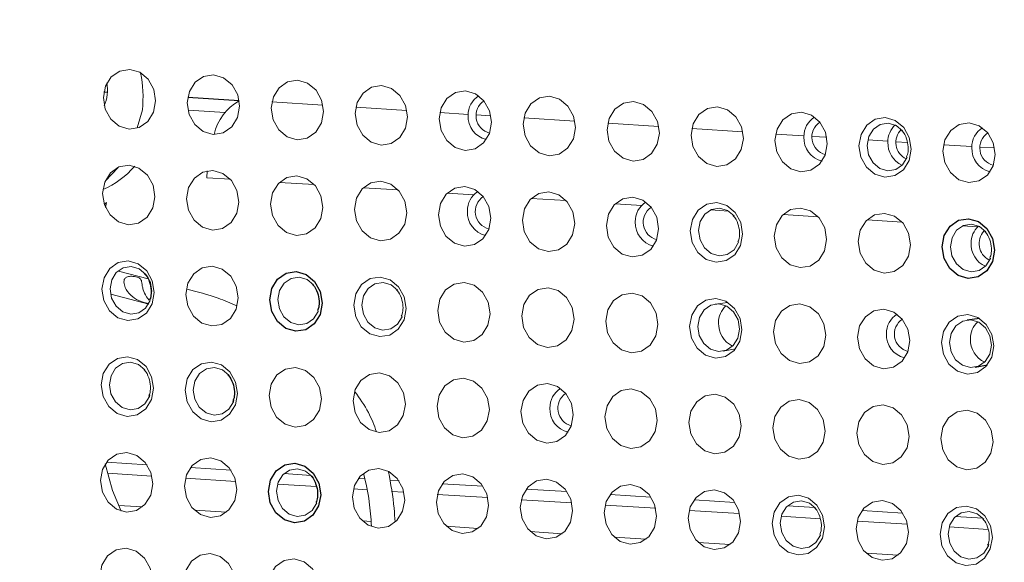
# Model space of a CAD drawing. Header units: millimetres. Extents: x -1472 to 1442, y -78 to 2620.
# Tile 82 of 102: x 700 to 741, y 986 to 1009. Entities that reach past the tile are written whole.
import ezdxf

# ---------------------------------------------------------------- set-up
doc = ezdxf.new("R2010")
doc.units = ezdxf.units.MM

msp = doc.modelspace()

# ---------------------------------------------------------------- linework, layer by layer
at = {"color": 7, "linetype": 'Continuous', "lineweight": 25}
for p, q in [((703.617, 1005.98), (703.763, 1005.971)), ((707.103, 1005.758), (709.235, 1005.622)), ((739.978, 996.569), (739.461, 996.499)), ((739.796, 994.537), (740.308, 994.643))]:
    msp.add_line(p, q, dxfattribs=at)
at = {"color": 144, "linetype": 'Continuous', "lineweight": 18}
for p, q in [((703.625, 1005.445), (703.655, 1005.443)), ((712.715, 1005.43), (710.595, 1005.565)), ((716.201, 1005.208), (714.081, 1005.343)), ((705.217, 1005.238), (705.002, 1004.487)), ((707.111, 1005.223), (708.654, 1005.124)), ((718.743, 1005.045), (717.567, 1005.12)), ((719.687, 1004.985), (719.08, 1005.024)), ((723.173, 1004.763), (721.053, 1004.898)), ((726.659, 1004.54), (724.539, 1004.676)), ((730.145, 1004.318), (728.025, 1004.453)), ((732.687, 1004.156), (731.511, 1004.231)), ((733.631, 1004.096), (733.024, 1004.134)), ((736.173, 1003.934), (735.335, 1003.987)), ((736.974, 1003.882), (736.51, 1003.912)), ((739.659, 1003.711), (738.483, 1003.786)), ((740.603, 1003.651), (739.996, 1003.69)), ((704.202, 1002.824), (703.688, 1002.285)), ((707.898, 1002.412), (707.907, 1002.698)), ((707.898, 1002.412), (708.869, 1002.35)), ((710.906, 1002.22), (712.355, 1002.128)), ((714.392, 1001.998), (715.841, 1001.905)), ((717.878, 1001.775), (718.98, 1001.705)), ((703.638, 1001.307), (703.73, 1001.379)), ((721.364, 1001.553), (722.813, 1001.461)), ((724.85, 1001.331), (725.952, 1001.26)), ((728.808, 1001.078), (729.554, 1001.031)), ((731.822, 1000.886), (733.271, 1000.793)), ((735.308, 1000.664), (736.757, 1000.571)), ((739.265, 1000.411), (739.896, 1000.371)), ((705.461, 998.219), (704.218, 998.531)), ((703.912, 997.573), (705.487, 997.16)), ((729.52, 997.236), (729.003, 997.166)), ((729.338, 995.204), (729.85, 995.31)), ((703.725, 990.589), (705.414, 990.481)), ((707.21, 990.367), (708.9, 990.259)), ((703.764, 990.131), (705.614, 990.013)), ((707.004, 989.925), (709.1, 989.791)), ((711.095, 990.119), (712.229, 990.047)), ((714.182, 989.922), (714.447, 989.905)), ((715.49, 989.839), (715.872, 989.814)), ((710.83, 989.681), (712.443, 989.578)), ((713.976, 989.48), (714.538, 989.444)), ((715.561, 989.379), (716.072, 989.346)), ((717.668, 989.7), (719.358, 989.592)), ((721.154, 989.477), (722.844, 989.369)), ((717.462, 989.257), (719.558, 989.124)), ((720.948, 989.035), (723.044, 988.901)), ((724.64, 989.255), (726.33, 989.147)), ((728.126, 989.032), (729.816, 988.925)), ((704.22, 988.799), (705.221, 988.735)), ((707.378, 988.597), (708.707, 988.512)), ((724.434, 988.813), (726.53, 988.679)), ((727.92, 988.59), (730.016, 988.457)), ((732.01, 988.785), (733.144, 988.712)), ((735.098, 988.588), (736.788, 988.48)), ((714.35, 988.152), (714.71, 988.129)), ((731.746, 988.346), (733.359, 988.243)), ((734.892, 988.146), (736.988, 988.012)), ((738.982, 988.34), (740.116, 988.268)), ((717.836, 987.93), (719.165, 987.845)), ((738.718, 987.901), (740.331, 987.799)), ((721.322, 987.708), (722.651, 987.623)), ((724.808, 987.485), (726.137, 987.401)), ((728.293, 987.263), (729.623, 987.178)), ((735.265, 986.818), (736.595, 986.733))]:
    msp.add_line(p, q, dxfattribs=at)
at = {"color": 144, "linetype": 'Continuous', "lineweight": 18, "flags": 128}
for points in [[(705.767, 1005.606), (705.681, 1005.137), (705.442, 1004.75), (705.088, 1004.504), (704.672, 1004.436), (704.257, 1004.557), (703.907, 1004.848), (703.675, 1005.265), (703.596, 1005.745), (703.682, 1006.214), (703.92, 1006.601), (704.274, 1006.847), (704.69, 1006.915), (705.105, 1006.794), (705.455, 1006.503), (705.688, 1006.086), (705.767, 1005.606)], [(709.253, 1005.384), (709.167, 1004.915), (708.928, 1004.528), (708.574, 1004.282), (708.158, 1004.214), (707.743, 1004.335), (707.393, 1004.626), (707.161, 1005.043), (707.082, 1005.523), (707.168, 1005.992), (707.406, 1006.379), (707.76, 1006.625), (708.176, 1006.693), (708.591, 1006.572), (708.941, 1006.281), (709.174, 1005.864), (709.253, 1005.384)], [(712.739, 1005.162), (712.653, 1004.693), (712.414, 1004.306), (712.06, 1004.059), (711.644, 1003.992), (711.229, 1004.112), (710.879, 1004.404), (710.647, 1004.821), (710.568, 1005.3), (710.654, 1005.769), (710.892, 1006.156), (711.246, 1006.402), (711.662, 1006.47), (712.077, 1006.349), (712.427, 1006.058), (712.66, 1005.641), (712.739, 1005.162)], [(716.225, 1004.939), (716.139, 1004.47), (715.9, 1004.083), (715.546, 1003.837), (715.13, 1003.769), (714.715, 1003.89), (714.365, 1004.181), (714.133, 1004.598), (714.054, 1005.078), (714.14, 1005.547), (714.378, 1005.934), (714.732, 1006.18), (715.148, 1006.248), (715.563, 1006.127), (715.913, 1005.836), (716.146, 1005.419), (716.225, 1004.939)], [(719.711, 1004.717), (719.625, 1004.248), (719.386, 1003.861), (719.032, 1003.615), (718.616, 1003.547), (718.201, 1003.668), (717.851, 1003.959), (717.619, 1004.376), (717.54, 1004.855), (717.626, 1005.324), (717.864, 1005.712), (718.218, 1005.958), (718.634, 1006.026), (719.049, 1005.905), (719.399, 1005.614), (719.632, 1005.197), (719.711, 1004.717)], [(723.197, 1004.495), (723.111, 1004.026), (722.872, 1003.639), (722.518, 1003.392), (722.102, 1003.324), (721.687, 1003.445), (721.337, 1003.736), (721.105, 1004.154), (721.025, 1004.633), (721.112, 1005.102), (721.35, 1005.489), (721.704, 1005.735), (722.12, 1005.803), (722.535, 1005.682), (722.885, 1005.391), (723.118, 1004.974), (723.197, 1004.495)], [(726.683, 1004.272), (726.597, 1003.803), (726.358, 1003.416), (726.004, 1003.17), (725.588, 1003.102), (725.173, 1003.223), (724.823, 1003.514), (724.591, 1003.931), (724.511, 1004.411), (724.598, 1004.88), (724.836, 1005.267), (725.19, 1005.513), (725.606, 1005.581), (726.021, 1005.46), (726.371, 1005.169), (726.604, 1004.752), (726.683, 1004.272)], [(730.169, 1004.05), (730.083, 1003.581), (729.844, 1003.194), (729.49, 1002.948), (729.074, 1002.88), (728.659, 1003.001), (728.309, 1003.292), (728.077, 1003.709), (727.997, 1004.188), (728.084, 1004.657), (728.322, 1005.044), (728.676, 1005.291), (729.092, 1005.358), (729.507, 1005.238), (729.857, 1004.946), (730.09, 1004.529), (730.169, 1004.05)], [(733.655, 1003.827), (733.568, 1003.358), (733.33, 1002.971), (732.976, 1002.725), (732.56, 1002.657), (732.145, 1002.778), (731.795, 1003.069), (731.563, 1003.486), (731.483, 1003.966), (731.57, 1004.435), (731.808, 1004.822), (732.162, 1005.068), (732.578, 1005.136), (732.993, 1005.015), (733.343, 1004.724), (733.575, 1004.307), (733.655, 1003.827)], [(737.141, 1003.605), (737.054, 1003.136), (736.816, 1002.749), (736.462, 1002.503), (736.046, 1002.435), (735.631, 1002.556), (735.281, 1002.847), (735.049, 1003.264), (734.969, 1003.744), (735.056, 1004.213), (735.294, 1004.6), (735.648, 1004.846), (736.064, 1004.914), (736.479, 1004.793), (736.829, 1004.502), (737.061, 1004.085), (737.141, 1003.605)], [(736.784, 1004.368), (736.514, 1004.589), (736.183, 1004.686), (735.85, 1004.631), (735.567, 1004.435), (735.377, 1004.125), (735.308, 1003.75), (735.371, 1003.367), (735.557, 1003.034), (735.837, 1002.801), (736.168, 1002.704), (736.501, 1002.759), (736.784, 1002.955), (736.974, 1003.265), (736.976, 1003.268)], [(740.627, 1003.383), (740.54, 1002.914), (740.302, 1002.527), (739.948, 1002.28), (739.532, 1002.213), (739.117, 1002.333), (738.767, 1002.625), (738.535, 1003.042), (738.455, 1003.521), (738.542, 1003.99), (738.78, 1004.377), (739.134, 1004.623), (739.55, 1004.691), (739.965, 1004.57), (740.315, 1004.279), (740.547, 1003.862), (740.627, 1003.383)], [(705.737, 1001.627), (705.651, 1001.158), (705.413, 1000.771), (705.059, 1000.525), (704.643, 1000.457), (704.228, 1000.578), (703.878, 1000.869), (703.645, 1001.286), (703.566, 1001.765), (703.652, 1002.234), (703.891, 1002.621), (704.245, 1002.868), (704.661, 1002.935), (705.076, 1002.815), (705.426, 1002.523), (705.658, 1002.106), (705.737, 1001.627)], [(709.223, 1001.404), (709.137, 1000.935), (708.899, 1000.548), (708.545, 1000.302), (708.129, 1000.234), (707.714, 1000.355), (707.364, 1000.646), (707.131, 1001.063), (707.052, 1001.543), (707.138, 1002.012), (707.377, 1002.399), (707.731, 1002.645), (708.147, 1002.713), (708.562, 1002.592), (708.912, 1002.301), (709.144, 1001.884), (709.223, 1001.404)], [(712.709, 1001.182), (712.623, 1000.713), (712.385, 1000.326), (712.031, 1000.08), (711.615, 1000.012), (711.2, 1000.133), (710.85, 1000.424), (710.617, 1000.841), (710.538, 1001.321), (710.624, 1001.79), (710.863, 1002.177), (711.217, 1002.423), (711.633, 1002.491), (712.048, 1002.37), (712.398, 1002.079), (712.63, 1001.662), (712.709, 1001.182)], [(716.195, 1000.96), (716.109, 1000.491), (715.871, 1000.104), (715.517, 999.857), (715.101, 999.79), (714.686, 999.91), (714.336, 1000.202), (714.103, 1000.619), (714.024, 1001.098), (714.11, 1001.567), (714.349, 1001.954), (714.703, 1002.2), (715.119, 1002.268), (715.534, 1002.147), (715.884, 1001.856), (716.116, 1001.439), (716.195, 1000.96)], [(719.681, 1000.737), (719.595, 1000.268), (719.357, 999.881), (719.003, 999.635), (718.587, 999.567), (718.172, 999.688), (717.822, 999.979), (717.589, 1000.396), (717.51, 1000.876), (717.596, 1001.345), (717.835, 1001.732), (718.189, 1001.978), (718.605, 1002.046), (719.02, 1001.925), (719.37, 1001.634), (719.602, 1001.217), (719.681, 1000.737)], [(723.167, 1000.515), (723.081, 1000.046), (722.843, 999.659), (722.489, 999.413), (722.073, 999.345), (721.658, 999.466), (721.308, 999.757), (721.075, 1000.174), (720.996, 1000.653), (721.082, 1001.122), (721.321, 1001.509), (721.675, 1001.756), (722.091, 1001.824), (722.506, 1001.703), (722.856, 1001.412), (723.088, 1000.994), (723.167, 1000.515)], [(703.73, 1001.379), (703.691, 1001.179), (703.69, 1001.173)], [(726.653, 1000.293), (726.567, 999.824), (726.329, 999.436), (725.975, 999.19), (725.559, 999.122), (725.144, 999.243), (724.794, 999.534), (724.561, 999.951), (724.482, 1000.431), (724.568, 1000.9), (724.807, 1001.287), (725.161, 1001.533), (725.577, 1001.601), (725.992, 1001.48), (726.342, 1001.189), (726.574, 1000.772), (726.653, 1000.293)], [(730.139, 1000.07), (730.053, 999.601), (729.815, 999.214), (729.461, 998.968), (729.045, 998.9), (728.63, 999.021), (728.28, 999.312), (728.047, 999.729), (727.968, 1000.209), (728.054, 1000.678), (728.292, 1001.065), (728.647, 1001.311), (729.063, 1001.379), (729.478, 1001.258), (729.828, 1000.967), (730.06, 1000.55), (730.139, 1000.07)], [(729.783, 1000.833), (729.513, 1001.054), (729.181, 1001.151), (728.849, 1001.096), (728.566, 1000.9), (728.375, 1000.59), (728.306, 1000.215), (728.37, 999.832), (728.555, 999.499), (728.835, 999.266), (729.167, 999.169), (729.499, 999.224), (729.783, 999.42), (729.973, 999.73), (729.974, 999.734)], [(733.625, 999.848), (733.539, 999.379), (733.301, 998.992), (732.947, 998.746), (732.53, 998.678), (732.116, 998.799), (731.766, 999.09), (731.533, 999.507), (731.454, 999.986), (731.54, 1000.455), (731.778, 1000.842), (732.133, 1001.089), (732.549, 1001.156), (732.964, 1001.036), (733.314, 1000.744), (733.546, 1000.327), (733.625, 999.848)], [(737.111, 999.625), (737.025, 999.156), (736.787, 998.769), (736.433, 998.523), (736.016, 998.455), (735.602, 998.576), (735.252, 998.867), (735.019, 999.284), (734.94, 999.764), (735.026, 1000.233), (735.264, 1000.62), (735.619, 1000.866), (736.035, 1000.934), (736.45, 1000.813), (736.8, 1000.522), (737.032, 1000.105), (737.111, 999.625)], [(740.241, 1000.166), (739.971, 1000.387), (739.639, 1000.484), (739.307, 1000.429), (739.024, 1000.233), (738.833, 999.923), (738.764, 999.548), (738.828, 999.165), (739.013, 998.832), (739.293, 998.599), (739.625, 998.502), (739.957, 998.556), (740.24, 998.753), (740.431, 999.063), (740.432, 999.066)], [(705.708, 997.647), (705.622, 997.178), (705.384, 996.791), (705.029, 996.545), (704.613, 996.477), (704.199, 996.598), (703.848, 996.889), (703.616, 997.306), (703.537, 997.786), (703.623, 998.255), (703.861, 998.642), (704.215, 998.888), (704.632, 998.956), (705.046, 998.835), (705.397, 998.544), (705.629, 998.127), (705.708, 997.647)], [(705.611, 997.682), (705.547, 998.065), (705.362, 998.398), (705.082, 998.631), (704.75, 998.728), (704.418, 998.673), (704.134, 998.477), (703.944, 998.167), (703.875, 997.792), (703.938, 997.409), (704.124, 997.076), (704.404, 996.843), (704.736, 996.746), (705.068, 996.801), (705.351, 996.997), (705.542, 997.307), (705.543, 997.311)], [(709.194, 997.425), (709.108, 996.956), (708.87, 996.569), (708.515, 996.322), (708.099, 996.255), (707.684, 996.375), (707.334, 996.667), (707.102, 997.084), (707.023, 997.563), (707.109, 998.032), (707.347, 998.419), (707.701, 998.666), (708.118, 998.733), (708.532, 998.612), (708.883, 998.321), (709.115, 997.904), (709.194, 997.425)], [(712.324, 997.965), (712.054, 998.186), (711.722, 998.283), (711.39, 998.229), (711.106, 998.032), (710.916, 997.722), (710.847, 997.348), (710.91, 996.964), (711.096, 996.631), (711.376, 996.398), (711.708, 996.302), (712.04, 996.356), (712.323, 996.553), (712.514, 996.862), (712.515, 996.866)], [(716.166, 996.98), (716.08, 996.511), (715.842, 996.124), (715.487, 995.878), (715.071, 995.81), (714.656, 995.931), (714.306, 996.222), (714.074, 996.639), (713.995, 997.118), (714.081, 997.587), (714.319, 997.975), (714.673, 998.221), (715.09, 998.289), (715.504, 998.168), (715.854, 997.877), (716.087, 997.46), (716.166, 996.98)], [(715.81, 997.743), (715.54, 997.964), (715.208, 998.06), (714.875, 998.006), (714.592, 997.809), (714.402, 997.5), (714.333, 997.125), (714.396, 996.742), (714.582, 996.408), (714.862, 996.176), (715.193, 996.079), (715.526, 996.133), (715.809, 996.33), (716, 996.64), (716.001, 996.643)], [(719.652, 996.758), (719.566, 996.289), (719.327, 995.902), (718.973, 995.655), (718.557, 995.588), (718.142, 995.708), (717.792, 995.999), (717.56, 996.417), (717.481, 996.896), (717.567, 997.365), (717.805, 997.752), (718.159, 997.998), (718.575, 998.066), (718.99, 997.945), (719.34, 997.654), (719.573, 997.237), (719.652, 996.758)], [(723.138, 996.535), (723.052, 996.066), (722.813, 995.679), (722.459, 995.433), (722.043, 995.365), (721.628, 995.486), (721.278, 995.777), (721.046, 996.194), (720.967, 996.674), (721.053, 997.143), (721.291, 997.53), (721.645, 997.776), (722.061, 997.844), (722.476, 997.723), (722.826, 997.432), (723.059, 997.015), (723.138, 996.535)], [(726.624, 996.313), (726.538, 995.844), (726.299, 995.457), (725.945, 995.211), (725.529, 995.143), (725.114, 995.264), (724.764, 995.555), (724.532, 995.972), (724.453, 996.451), (724.539, 996.92), (724.777, 997.307), (725.131, 997.554), (725.547, 997.621), (725.962, 997.501), (726.312, 997.209), (726.545, 996.792), (726.624, 996.313)], [(730.11, 996.09), (730.024, 995.621), (729.785, 995.234), (729.431, 994.988), (729.015, 994.92), (728.6, 995.041), (728.25, 995.332), (728.018, 995.749), (727.939, 996.229), (728.025, 996.698), (728.263, 997.085), (728.617, 997.331), (729.033, 997.399), (729.448, 997.278), (729.798, 996.987), (730.031, 996.57), (730.11, 996.09)], [(730.012, 996.125), (729.949, 996.508), (729.763, 996.842), (729.484, 997.074), (729.152, 997.171), (728.819, 997.117), (728.536, 996.92), (728.346, 996.611), (728.277, 996.236), (728.34, 995.852), (728.526, 995.519), (728.806, 995.286), (729.137, 995.19), (729.47, 995.244), (729.753, 995.441), (729.944, 995.75), (730.012, 996.125)], [(733.596, 995.868), (733.51, 995.399), (733.271, 995.012), (732.917, 994.766), (732.501, 994.698), (732.086, 994.819), (731.736, 995.11), (731.504, 995.527), (731.425, 996.007), (731.511, 996.476), (731.749, 996.863), (732.103, 997.109), (732.519, 997.177), (732.934, 997.056), (733.284, 996.765), (733.517, 996.348), (733.596, 995.868)], [(737.082, 995.646), (736.996, 995.177), (736.757, 994.79), (736.403, 994.543), (735.987, 994.476), (735.572, 994.596), (735.222, 994.888), (734.99, 995.305), (734.911, 995.784), (734.997, 996.253), (735.235, 996.64), (735.589, 996.886), (736.005, 996.954), (736.42, 996.833), (736.77, 996.542), (737.003, 996.125), (737.082, 995.646)], [(740.568, 995.423), (740.482, 994.954), (740.243, 994.567), (739.889, 994.321), (739.473, 994.253), (739.058, 994.374), (738.708, 994.665), (738.476, 995.082), (738.397, 995.562), (738.483, 996.031), (738.721, 996.418), (739.075, 996.664), (739.491, 996.732), (739.906, 996.611), (740.256, 996.32), (740.489, 995.903), (740.568, 995.423)], [(740.47, 995.458), (740.407, 995.841), (740.221, 996.175), (739.941, 996.407), (739.61, 996.504), (739.277, 996.45), (738.994, 996.253), (738.804, 995.943), (738.735, 995.569), (738.798, 995.185), (738.984, 994.852), (739.264, 994.619), (739.595, 994.523), (739.928, 994.577), (740.211, 994.774), (740.402, 995.083), (740.47, 995.458)], [(705.679, 993.667), (705.592, 993.198), (705.354, 992.811), (705, 992.565), (704.584, 992.497), (704.169, 992.618), (703.819, 992.909), (703.587, 993.326), (703.507, 993.806), (703.594, 994.275), (703.832, 994.662), (704.186, 994.908), (704.602, 994.976), (705.017, 994.855), (705.367, 994.564), (705.599, 994.147), (705.679, 993.667)], [(705.322, 994.43), (705.052, 994.651), (704.721, 994.748), (704.388, 994.694), (704.105, 994.497), (703.915, 994.188), (703.846, 993.813), (703.909, 993.429), (704.095, 993.096), (704.375, 992.863), (704.706, 992.767), (705.039, 992.821), (705.322, 993.018), (705.512, 993.327), (705.529, 993.375)], [(709.165, 993.445), (709.078, 992.976), (708.84, 992.589), (708.486, 992.343), (708.07, 992.275), (707.655, 992.396), (707.305, 992.687), (707.073, 993.104), (706.993, 993.584), (707.08, 994.053), (707.318, 994.44), (707.672, 994.686), (708.088, 994.754), (708.503, 994.633), (708.853, 994.342), (709.085, 993.925), (709.165, 993.445)], [(708.808, 994.208), (708.538, 994.429), (708.207, 994.526), (707.874, 994.471), (707.591, 994.275), (707.401, 993.965), (707.332, 993.59), (707.395, 993.207), (707.581, 992.874), (707.861, 992.641), (708.192, 992.544), (708.525, 992.598), (708.808, 992.795), (708.998, 993.105), (709.015, 993.153)], [(712.651, 993.223), (712.564, 992.754), (712.326, 992.367), (711.972, 992.12), (711.556, 992.053), (711.141, 992.173), (710.791, 992.465), (710.559, 992.882), (710.479, 993.361), (710.566, 993.83), (710.804, 994.217), (711.158, 994.463), (711.574, 994.531), (711.989, 994.41), (712.339, 994.119), (712.571, 993.702), (712.651, 993.223)], [(716.137, 993), (716.05, 992.531), (715.812, 992.144), (715.458, 991.898), (715.042, 991.83), (714.627, 991.951), (714.277, 992.242), (714.045, 992.659), (713.965, 993.139), (714.052, 993.608), (714.29, 993.995), (714.644, 994.241), (715.06, 994.309), (715.475, 994.188), (715.825, 993.897), (716.057, 993.48), (716.137, 993)], [(719.623, 992.778), (719.536, 992.309), (719.298, 991.922), (718.944, 991.676), (718.528, 991.608), (718.113, 991.729), (717.763, 992.02), (717.53, 992.437), (717.451, 992.916), (717.537, 993.385), (717.776, 993.772), (718.13, 994.019), (718.546, 994.087), (718.961, 993.966), (719.311, 993.675), (719.543, 993.257), (719.623, 992.778)], [(723.109, 992.556), (723.022, 992.087), (722.784, 991.699), (722.43, 991.453), (722.014, 991.385), (721.599, 991.506), (721.249, 991.797), (721.016, 992.214), (720.937, 992.694), (721.023, 993.163), (721.262, 993.55), (721.616, 993.796), (722.032, 993.864), (722.447, 993.743), (722.797, 993.452), (723.029, 993.035), (723.109, 992.556)], [(726.595, 992.333), (726.508, 991.864), (726.27, 991.477), (725.916, 991.231), (725.5, 991.163), (725.085, 991.284), (724.735, 991.575), (724.502, 991.992), (724.423, 992.472), (724.509, 992.941), (724.748, 993.328), (725.102, 993.574), (725.518, 993.642), (725.933, 993.521), (726.283, 993.23), (726.515, 992.813), (726.595, 992.333)], [(730.08, 992.111), (729.994, 991.642), (729.756, 991.255), (729.402, 991.009), (728.986, 990.941), (728.571, 991.062), (728.221, 991.353), (727.988, 991.77), (727.909, 992.249), (727.995, 992.718), (728.234, 993.105), (728.588, 993.352), (729.004, 993.419), (729.419, 993.299), (729.769, 993.007), (730.001, 992.59), (730.08, 992.111)], [(733.566, 991.888), (733.48, 991.419), (733.242, 991.032), (732.888, 990.786), (732.472, 990.718), (732.057, 990.839), (731.707, 991.13), (731.474, 991.547), (731.395, 992.027), (731.481, 992.496), (731.72, 992.883), (732.074, 993.129), (732.49, 993.197), (732.905, 993.076), (733.255, 992.785), (733.487, 992.368), (733.566, 991.888)], [(737.052, 991.666), (736.966, 991.197), (736.728, 990.81), (736.374, 990.564), (735.958, 990.496), (735.543, 990.617), (735.193, 990.908), (734.96, 991.325), (734.881, 991.805), (734.967, 992.274), (735.206, 992.661), (735.56, 992.907), (735.976, 992.975), (736.391, 992.854), (736.741, 992.563), (736.973, 992.146), (737.052, 991.666)], [(740.538, 991.444), (740.452, 990.975), (740.214, 990.588), (739.86, 990.341), (739.444, 990.274), (739.029, 990.394), (738.679, 990.685), (738.446, 991.103), (738.367, 991.582), (738.453, 992.051), (738.692, 992.438), (739.046, 992.684), (739.462, 992.752), (739.877, 992.631), (740.227, 992.34), (740.459, 991.923), (740.538, 991.444)], [(705.649, 989.688), (705.563, 989.219), (705.325, 988.832), (704.971, 988.585), (704.554, 988.518), (704.14, 988.638), (703.79, 988.93), (703.557, 989.347), (703.478, 989.826), (703.564, 990.295), (703.802, 990.682), (704.157, 990.929), (704.573, 990.996), (704.988, 990.876), (705.338, 990.584), (705.57, 990.167), (705.649, 989.688)], [(709.135, 989.465), (709.049, 988.996), (708.811, 988.609), (708.457, 988.363), (708.04, 988.295), (707.626, 988.416), (707.276, 988.707), (707.043, 989.124), (706.964, 989.604), (707.05, 990.073), (707.288, 990.46), (707.643, 990.706), (708.059, 990.774), (708.474, 990.653), (708.824, 990.362), (709.056, 989.945), (709.135, 989.465)], [(703.676, 990.519), (703.978, 989.416), (704.33, 988.559)], [(712.265, 990.006), (711.995, 990.227), (711.663, 990.324), (711.331, 990.269), (711.048, 990.072), (710.857, 989.763), (710.788, 989.388), (710.852, 989.005), (711.037, 988.671), (711.317, 988.439), (711.649, 988.342), (711.981, 988.396), (712.264, 988.593), (712.455, 988.903), (712.456, 988.906)], [(716.107, 989.021), (716.021, 988.552), (715.783, 988.165), (715.429, 987.918), (715.012, 987.851), (714.598, 987.971), (714.247, 988.262), (714.015, 988.68), (713.936, 989.159), (714.022, 989.628), (714.26, 990.015), (714.615, 990.261), (715.031, 990.329), (715.445, 990.208), (715.796, 989.917), (716.028, 989.5), (716.107, 989.021)], [(719.593, 988.798), (719.507, 988.329), (719.269, 987.942), (718.915, 987.696), (718.498, 987.628), (718.084, 987.749), (717.733, 988.04), (717.501, 988.457), (717.422, 988.937), (717.508, 989.406), (717.746, 989.793), (718.101, 990.039), (718.517, 990.107), (718.931, 989.986), (719.282, 989.695), (719.514, 989.278), (719.593, 988.798)], [(723.079, 988.576), (722.993, 988.107), (722.755, 987.72), (722.401, 987.474), (721.984, 987.406), (721.57, 987.527), (721.219, 987.818), (720.987, 988.235), (720.908, 988.714), (720.994, 989.183), (721.232, 989.57), (721.587, 989.817), (722.003, 989.884), (722.417, 989.764), (722.768, 989.472), (723, 989.055), (723.079, 988.576)], [(726.565, 988.353), (726.479, 987.884), (726.241, 987.497), (725.887, 987.251), (725.47, 987.183), (725.056, 987.304), (724.705, 987.595), (724.473, 988.012), (724.394, 988.492), (724.48, 988.961), (724.718, 989.348), (725.073, 989.594), (725.489, 989.662), (725.903, 989.541), (726.254, 989.25), (726.486, 988.833), (726.565, 988.353)], [(730.051, 988.131), (729.965, 987.662), (729.727, 987.275), (729.372, 987.029), (728.956, 986.961), (728.542, 987.082), (728.191, 987.373), (727.959, 987.79), (727.88, 988.27), (727.966, 988.739), (728.204, 989.126), (728.559, 989.372), (728.975, 989.44), (729.389, 989.319), (729.74, 989.028), (729.972, 988.611), (730.051, 988.131)], [(733.537, 987.909), (733.451, 987.44), (733.213, 987.053), (732.858, 986.806), (732.442, 986.739), (732.028, 986.859), (731.677, 987.151), (731.445, 987.568), (731.366, 988.047), (731.452, 988.516), (731.69, 988.903), (732.044, 989.149), (732.461, 989.217), (732.875, 989.096), (733.226, 988.805), (733.458, 988.388), (733.537, 987.909)], [(733.181, 988.672), (732.911, 988.893), (732.579, 988.989), (732.247, 988.935), (731.964, 988.738), (731.773, 988.429), (731.704, 988.054), (731.767, 987.671), (731.953, 987.337), (732.233, 987.104), (732.565, 987.008), (732.897, 987.062), (733.18, 987.259), (733.371, 987.568), (733.372, 987.572)], [(737.023, 987.686), (736.937, 987.217), (736.699, 986.83), (736.344, 986.584), (735.928, 986.516), (735.514, 986.637), (735.163, 986.928), (734.931, 987.345), (734.852, 987.825), (734.938, 988.294), (735.176, 988.681), (735.53, 988.927), (735.947, 988.995), (736.361, 988.874), (736.712, 988.583), (736.944, 988.166), (737.023, 987.686)], [(740.509, 987.464), (740.423, 986.995), (740.185, 986.608), (739.83, 986.362), (739.414, 986.294), (739, 986.415), (738.649, 986.706), (738.417, 987.123), (738.338, 987.602), (738.424, 988.071), (738.662, 988.459), (739.016, 988.705), (739.433, 988.773), (739.847, 988.652), (740.198, 988.361), (740.43, 987.943), (740.509, 987.464)], [(740.153, 988.227), (739.883, 988.448), (739.551, 988.544), (739.219, 988.49), (738.935, 988.293), (738.745, 987.984), (738.676, 987.609), (738.739, 987.226), (738.925, 986.892), (739.205, 986.66), (739.537, 986.563), (739.869, 986.617), (740.152, 986.814), (740.343, 987.124), (740.36, 987.171)], [(705.62, 985.708), (705.534, 985.239), (705.295, 984.852), (704.941, 984.606), (704.525, 984.538), (704.11, 984.659), (703.76, 984.95), (703.528, 985.367), (703.449, 985.847), (703.535, 986.316), (703.773, 986.703), (704.127, 986.949), (704.543, 987.017), (704.958, 986.896), (705.308, 986.605), (705.541, 986.188), (705.62, 985.708)], [(709.106, 985.486), (709.02, 985.017), (708.781, 984.63), (708.427, 984.383), (708.011, 984.316), (707.596, 984.436), (707.246, 984.728), (707.014, 985.145), (706.935, 985.624), (707.021, 986.093), (707.259, 986.48), (707.613, 986.726), (708.029, 986.794), (708.444, 986.673), (708.794, 986.382), (709.027, 985.965), (709.106, 985.486)], [(712.592, 985.263), (712.506, 984.794), (712.267, 984.407), (711.913, 984.161), (711.497, 984.093), (711.082, 984.214), (710.732, 984.505), (710.5, 984.922), (710.421, 985.402), (710.507, 985.871), (710.745, 986.258), (711.099, 986.504), (711.515, 986.572), (711.93, 986.451), (712.28, 986.16), (712.513, 985.743), (712.592, 985.263)]]:
    msp.add_lwpolyline(points, dxfattribs=at)
at = {"color": 7, "linetype": 'Continuous', "lineweight": 25, "flags": 128}
for points in [[(740.597, 999.403), (740.511, 998.934), (740.273, 998.547), (739.919, 998.301), (739.502, 998.233), (739.088, 998.354), (738.737, 998.645), (738.505, 999.062), (738.426, 999.542), (738.512, 1000.011), (738.75, 1000.398), (739.105, 1000.644), (739.521, 1000.712), (739.935, 1000.591), (740.286, 1000.3), (740.518, 999.883), (740.597, 999.403)], [(712.68, 997.202), (712.594, 996.733), (712.356, 996.346), (712.001, 996.1), (711.585, 996.032), (711.17, 996.153), (710.82, 996.444), (710.588, 996.861), (710.509, 997.341), (710.595, 997.81), (710.833, 998.197), (711.187, 998.443), (711.604, 998.511), (712.018, 998.39), (712.368, 998.099), (712.601, 997.682), (712.68, 997.202)], [(712.621, 989.243), (712.535, 988.774), (712.297, 988.387), (711.943, 988.141), (711.526, 988.073), (711.112, 988.194), (710.761, 988.485), (710.529, 988.902), (710.45, 989.381), (710.536, 989.85), (710.774, 990.238), (711.129, 990.484), (711.545, 990.552), (711.959, 990.431), (712.31, 990.14), (712.542, 989.723), (712.621, 989.243)]]:
    msp.add_lwpolyline(points, dxfattribs=at)
at = {"color": 144, "linetype": 'Continuous', "lineweight": 18}
for centre, radius, start, end in [((700.116, 1005.767), 5.128, 354.08, 11.2938), ((701.957, 1006.069), 1.809, 338.1539, 9.0186), ((719.663, 1005.031), 0.922, 121.2551, 181.6659), ((710.257, 1003.751), 2.117, 118.8093, 167.4049), ((719.814, 1004.99), 0.745, 123.5971, 255.8224), ((719.722, 1004.954), 0.982, 177.0804, 256.697), ((733.607, 1004.141), 0.922, 121.2593, 181.6657), ((733.758, 1004.1), 0.745, 123.6014, 255.8181), ((737.117, 1003.912), 0.946, 132.3206, 181.2143), ((733.666, 1004.064), 0.982, 177.0806, 256.693), ((737.264, 1003.881), 0.762, 134.9987, 243.6903), ((740.579, 1003.696), 0.922, 121.2634, 181.6656), ((740.73, 1003.655), 0.745, 123.6019, 255.8175), ((737.177, 1003.851), 1.007, 177.6662, 245.2164), ((740.638, 1003.62), 0.982, 177.0808, 256.6891), ((702.163, 1005.252), 3.612, 293.0426, 319.1757), ((719.633, 1001.051), 0.922, 121.2649, 181.6655), ((719.785, 1001.01), 0.745, 123.6004, 255.8191), ((726.605, 1000.606), 0.922, 121.261, 181.6657), ((719.693, 1000.974), 0.982, 177.0809, 256.6876), ((726.758, 1000.566), 0.747, 124.9042, 255.4332), ((726.664, 1000.529), 0.982, 177.0807, 256.6914), ((740.574, 999.71), 0.946, 132.6393, 181.2013), ((740.723, 999.68), 0.764, 137.348, 242.413), ((740.633, 999.649), 1.005, 177.6399, 245.7486), ((730.086, 996.397), 0.946, 132.3206, 181.2143), ((737.034, 995.959), 0.922, 121.2573, 181.6658), ((730.147, 996.336), 1.007, 177.6662, 245.2164), ((737.185, 995.918), 0.745, 123.5996, 255.8199), ((740.545, 995.73), 0.946, 132.6412, 181.2012), ((737.093, 995.883), 0.982, 177.0805, 256.6949), ((740.603, 995.669), 1.005, 177.64, 245.7468), ((723.061, 992.869), 0.922, 121.2635, 181.6656), ((723.213, 992.829), 0.747, 124.9042, 255.4332), ((723.12, 992.792), 0.982, 177.0808, 256.689)]:
    msp.add_arc(centre, radius, start, end, dxfattribs=at)
at = {"color": 7, "linetype": 'Continuous', "lineweight": 25}
for points, knots in [([(565.814, 614.81), (564.679, 612.233), (562.521, 607.334), (559.932, 600.059), (557.902, 593.413), (556.354, 587.43), (555.19, 582.16), (554.333, 577.637), (553.735, 573.996), (553.327, 571.195), (553.054, 569.135), (552.874, 567.67), (552.748, 566.58), (552.645, 565.649), (552.533, 564.593), (552.411, 563.377), (552.211, 561.217), (551.945, 557.858), (551.682, 553.253), (551.509, 547.988), (551.465, 542.173), (551.592, 535.849), (552.002, 527.212), (552.948, 516.292), (554.746, 502.991), (557.237, 489.266), (560.429, 475.134), (564.329, 460.615), (568.929, 445.761), (573.87, 431.625), (578.837, 418.709), (583.487, 407.476), (587.912, 397.414), (592.022, 388.527), (595.739, 380.815), (598.66, 374.96), (600.75, 370.866), (602.007, 368.434), (603.003, 366.524), (604.025, 364.579), (605.355, 362.072), (607.091, 358.84), (609.244, 354.894), (611.837, 350.228), (614.915, 344.804), (618.507, 338.623), (622.624, 331.725), (627.121, 324.402), (631.838, 316.941), (636.623, 309.587), (641.446, 302.377), (648.464, 292.164), (657.756, 279.224), (669.444, 263.896), (679.153, 251.88), (686.599, 243.045), (691.553, 237.314), (695.969, 232.322), (699.802, 228.075), (703.299, 224.266), (706.54, 220.794), (709.796, 217.361), (713.195, 213.833), (717.054, 209.901), (722.044, 204.921), (728.318, 198.835), (736.036, 191.63), (744.655, 183.937), (754.124, 175.916), (764.39, 167.728), (775.522, 159.454), (787.51, 151.26), (800.342, 143.333), (814.007, 135.901), (826.978, 129.919), (838.865, 125.384), (849.278, 122.151), (859.512, 119.731), (869.535, 118.142), (878.81, 117.44), (887.329, 117.482), (895.107, 118.119), (902.672, 119.355), (909.995, 121.185), (917.047, 123.596), (924.119, 126.709), (930.94, 130.471), (937.297, 134.73), (942.763, 139.01), (947.422, 143.151), (951.349, 147.024), (954.717, 150.639), (957.849, 154.255), (961.028, 158.196), (964.406, 162.715), (968.124, 168.102), (972.152, 174.484), (976.456, 181.996), (980.871, 190.522), (985.357, 200.152), (989.51, 210.094), (993.327, 220.18), (996.73, 230.019), (999.916, 240.078), (1002.834, 250.105), (1006.011, 261.928), (1009.295, 275.42), (1012.556, 290.412), (1015.369, 304.769), (1017.513, 316.827), (1019.137, 326.667), (1020.349, 334.41), (1021.441, 341.754), (1022.403, 348.547), (1023.211, 354.501), (1023.858, 359.444), (1024.352, 363.334), (1024.745, 366.498), (1025.067, 369.134), (1025.36, 371.578), (1025.639, 373.938), (1025.918, 376.346), (1026.2, 378.807), (1026.486, 381.355), (1026.874, 384.867), (1027.375, 389.523), (1027.991, 395.475), (1028.728, 402.9), (1029.581, 411.984), (1030.536, 422.927), (1031.513, 435.071), (1032.421, 447.449), (1033.256, 459.942), (1034.016, 472.425), (1034.749, 485.781), (1035.445, 500.035), (1036.089, 515.113), (1036.674, 531.027), (1037.191, 547.79), (1037.634, 565.514), (1038.014, 584.367), (1038.3, 604.355), (1038.485, 625.519), (1038.559, 647.765), (1038.513, 671.111), (1038.34, 695.575), (1038.038, 720.65), (1037.611, 746.306), (1037.061, 772.508), (1036.377, 799.739), (1035.556, 828.002), (1034.594, 857.296), (1033.49, 887.618), (1032.248, 918.888), (1030.882, 950.729), (1029.419, 982.722), (1027.728, 1017.753), (1025.798, 1055.683), (1023.623, 1096.396), (1021.296, 1138.31), (1018.832, 1181.3), (1016.248, 1225.237), (1013.675, 1268.214), (1011.137, 1310.172), (1008.654, 1351.06), (1006.287, 1390.108), (1004.048, 1427.323), (1001.944, 1462.72), (999.939, 1497.046), (998.042, 1530.284), (996.251, 1562.548), (994.574, 1593.822), (993.016, 1624.091), (991.587, 1653.22), (990.289, 1681.213), (989.123, 1708.074), (988.088, 1733.813), (987.184, 1758.443), (986.395, 1782.324), (985.727, 1805.439), (985.18, 1827.775), (984.761, 1848.971), (984.464, 1869.098), (984.279, 1888.519), (984.195, 1910.837), (984.302, 1936.366), (984.749, 1965.028), (985.584, 1993.437), (986.556, 2014.534), (987.376, 2028.423), (987.819, 2035.286), (988.298, 2042.09), (988.814, 2048.829), (989.356, 2055.348), (989.897, 2061.381), (990.411, 2066.717), (990.875, 2071.255), (991.278, 2075.016), (991.57, 2077.624), (991.765, 2079.322), (991.92, 2080.656), (992.151, 2082.617), (992.514, 2085.605), (993.154, 2090.643), (994.094, 2097.525), (995.386, 2106.012), (996.919, 2114.92), (998.73, 2124.086), (1000.798, 2133.083), (1003.055, 2141.481), (1005.408, 2148.998), (1007.821, 2155.664), (1010.277, 2161.566), (1012.961, 2167.21), (1015.915, 2172.601), (1019.185, 2177.673), (1021.973, 2181.482), (1023.712, 2183.452), (1024.317, 2184.137)], [0, 0, 0, 0, 0.003436, 0.006534, 0.0093, 0.01174, 0.013858, 0.015655, 0.017132, 0.018161, 0.018945, 0.019543, 0.019872, 0.020222, 0.020634, 0.021109, 0.021647, 0.023162, 0.025027, 0.026991, 0.029239, 0.031704, 0.034214, 0.039066, 0.04407, 0.049232, 0.05456, 0.060056, 0.065723, 0.07153, 0.076326, 0.080705, 0.084657, 0.088171, 0.091239, 0.093857, 0.095198, 0.096173, 0.096795, 0.097509, 0.098533, 0.09984, 0.101447, 0.103355, 0.105564, 0.108129, 0.111008, 0.114157, 0.117314, 0.120436, 0.123521, 0.126568, 0.133647, 0.140489, 0.147081, 0.150074, 0.152773, 0.155132, 0.157157, 0.158851, 0.160626, 0.162201, 0.163877, 0.165829, 0.168052, 0.171362, 0.175109, 0.17926, 0.183624, 0.188278, 0.193193, 0.198339, 0.203682, 0.209192, 0.214839, 0.218834, 0.222696, 0.226413, 0.230001, 0.233474, 0.236293, 0.239056, 0.241771, 0.244446, 0.247089, 0.249702, 0.252676, 0.255397, 0.257868, 0.260089, 0.262056, 0.263761, 0.265367, 0.267166, 0.269172, 0.271396, 0.274162, 0.277237, 0.280648, 0.284422, 0.288588, 0.292159, 0.295941, 0.299707, 0.303427, 0.307091, 0.312775, 0.318246, 0.323461, 0.328383, 0.331309, 0.334098, 0.336741, 0.339227, 0.341414, 0.343147, 0.344542, 0.345594, 0.346546, 0.347373, 0.348217, 0.349079, 0.349957, 0.350857, 0.351811, 0.353723, 0.355847, 0.358189, 0.361674, 0.365572, 0.369895, 0.374658, 0.378797, 0.383236, 0.387983, 0.393048, 0.398439, 0.404059, 0.410011, 0.416301, 0.422939, 0.430063, 0.437563, 0.445446, 0.453717, 0.462384, 0.47145, 0.48037, 0.489651, 0.499297, 0.509308, 0.519685, 0.530426, 0.541529, 0.552912, 0.564258, 0.575522, 0.590131, 0.604557, 0.618776, 0.634659, 0.650223, 0.665445, 0.680304, 0.694781, 0.708862, 0.721762, 0.734288, 0.746434, 0.758193, 0.769562, 0.780671, 0.791377, 0.801678, 0.811577, 0.821076, 0.830178, 0.838889, 0.847213, 0.855526, 0.86343, 0.870934, 0.878047, 0.884824, 0.891591, 0.901804, 0.912032, 0.922202, 0.932234, 0.934725, 0.9372, 0.939659, 0.942099, 0.94452, 0.946755, 0.948684, 0.950358, 0.951733, 0.952818, 0.953231, 0.953605, 0.954291, 0.955398, 0.956914, 0.959883, 0.963077, 0.966469, 0.970036, 0.973705, 0.977151, 0.980351, 0.983339, 0.986146, 0.988816, 0.99202, 0.995214, 0.998336, 1, 1, 1, 1]), ([(705.31, 998.418), (705.317, 998.412), (705.411, 998.33), (705.521, 998.088), (705.579, 997.829), (705.58, 997.691), (705.581, 997.67)], [0, 0, 0, 0, 0.039263, 0.496892, 0.921711, 1, 1, 1, 1]), ([(712.282, 997.973), (712.289, 997.967), (712.383, 997.886), (712.493, 997.643), (712.551, 997.384), (712.552, 997.247), (712.553, 997.225)], [0, 0, 0, 0, 0.039263, 0.496892, 0.921711, 1, 1, 1, 1]), ([(705.581, 997.67), (705.578, 997.582), (705.574, 997.456), (705.525, 997.352), (705.51, 997.322)], [0, 0, 0, 0, 0.705739, 1, 1, 1, 1]), ([(712.553, 997.225), (712.55, 997.137), (712.546, 997.012), (712.497, 996.908), (712.482, 996.877)], [0, 0, 0, 0, 0.7057391, 1, 1, 1, 1]), ([(708.767, 994.216), (708.774, 994.209), (708.868, 994.128), (708.978, 993.886), (709.036, 993.627), (709.037, 993.489), (709.037, 993.468)], [0, 0, 0, 0, 0.039263, 0.496892, 0.921711, 1, 1, 1, 1]), ([(709.037, 993.468), (709.035, 993.379), (709.031, 993.254), (708.981, 993.15), (708.967, 993.12)], [0, 0, 0, 0, 0.705739, 1, 1, 1, 1]), ([(712.223, 990.014), (712.231, 990.007), (712.325, 989.926), (712.434, 989.683), (712.492, 989.425), (712.494, 989.287), (712.494, 989.266)], [0, 0, 0, 0, 0.039263, 0.496892, 0.921711, 1, 1, 1, 1]), ([(712.494, 989.266), (712.491, 989.177), (712.487, 989.052), (712.438, 988.948), (712.424, 988.918)], [0, 0, 0, 0, 0.7057391, 1, 1, 1, 1])]:
    msp.add_open_spline(points, degree=3, knots=knots, dxfattribs=at)
at = {"color": 144, "linetype": 'Continuous', "lineweight": 18}
for points, knots in [([(736.743, 1004.376), (736.75, 1004.37), (736.844, 1004.288), (736.954, 1004.046), (737.012, 1003.787), (737.013, 1003.649), (737.013, 1003.628)], [0, 0, 0, 0, 0.039263, 0.496892, 0.921711, 1, 1, 1, 1]), ([(737.013, 1003.628), (737.011, 1003.539), (737.007, 1003.414), (736.957, 1003.31), (736.943, 1003.28)], [0, 0, 0, 0, 0.705739, 1, 1, 1, 1]), ([(729.741, 1000.841), (729.749, 1000.835), (729.843, 1000.754), (729.952, 1000.511), (730.01, 1000.252), (730.012, 1000.114), (730.012, 1000.093)], [0, 0, 0, 0, 0.039263, 0.496892, 0.921711, 1, 1, 1, 1]), ([(730.012, 1000.093), (730.009, 1000.005), (730.005, 999.879), (729.956, 999.775), (729.942, 999.745)], [0, 0, 0, 0, 0.7057391, 1, 1, 1, 1]), ([(740.199, 1000.174), (740.207, 1000.167), (740.301, 1000.086), (740.41, 999.843), (740.468, 999.585), (740.47, 999.447), (740.47, 999.426)], [0, 0, 0, 0, 0.039263, 0.496892, 0.921711, 1, 1, 1, 1]), ([(740.47, 999.426), (740.467, 999.337), (740.463, 999.212), (740.414, 999.108), (740.4, 999.078)], [0, 0, 0, 0, 0.705739, 1, 1, 1, 1]), ([(704.449, 998.083), (704.452, 998.116), (704.455, 998.164), (704.489, 998.225), (704.527, 998.262), (704.578, 998.291), (704.648, 998.312), (704.763, 998.323), (704.936, 998.306), (705.104, 998.257), (705.187, 998.158), (705.197, 997.97), (705.256, 997.726), (705.344, 997.539), (705.442, 997.391), (705.482, 997.343), (705.497, 997.324)], [0, 0, 0, 0, 0.046375, 0.067187, 0.088188, 0.10671, 0.130659, 0.17124, 0.254721, 0.399211, 0.546846, 0.709506, 0.791589, 0.930253, 0.973815, 1, 1, 1, 1]), ([(705.468, 997.185), (705.43, 997.194), (705.323, 997.221), (705.042, 997.303), (704.717, 997.518), (704.499, 997.811), (704.463, 998.006), (704.449, 998.083)], [0, 0, 0, 0, 0.1125, 0.321948, 0.565899, 0.828634, 1, 1, 1, 1]), ([(709.132, 997.096), (708.876, 997.205), (708.181, 997.5), (707.494, 997.673), (707.06, 997.782)], [0, 0, 0, 0, 0.36994, 1, 1, 1, 1]), ([(715.768, 997.751), (715.775, 997.744), (715.869, 997.663), (715.979, 997.42), (716.037, 997.162), (716.038, 997.024), (716.039, 997.003)], [0, 0, 0, 0, 0.039263, 0.496892, 0.921711, 1, 1, 1, 1]), ([(716.039, 997.003), (716.036, 996.914), (716.032, 996.789), (715.983, 996.685), (715.968, 996.655)], [0, 0, 0, 0, 0.705739, 1, 1, 1, 1]), ([(705.281, 994.438), (705.288, 994.432), (705.382, 994.351), (705.492, 994.108), (705.55, 993.849), (705.551, 993.712), (705.551, 993.69)], [0, 0, 0, 0, 0.039263, 0.496892, 0.921711, 1, 1, 1, 1]), ([(705.551, 993.69), (705.549, 993.602), (705.545, 993.477), (705.495, 993.373), (705.481, 993.342)], [0, 0, 0, 0, 0.705739, 1, 1, 1, 1]), ([(714.942, 991.855), (714.835, 992.131), (714.587, 992.774), (714.24, 993.247), (714.042, 993.517)], [0, 0, 0, 0, 0.429352, 1, 1, 1, 1]), ([(715.708, 988.11), (715.698, 988.3), (715.657, 989.005), (715.529, 989.691), (715.436, 990.193)], [0, 0, 0, 0, 0.268448, 1, 1, 1, 1]), ([(714.404, 990.123), (714.493, 989.736), (714.654, 989.03), (714.704, 988.277), (714.727, 987.937)], [0, 0, 0, 0, 0.548138, 1, 1, 1, 1]), ([(733.139, 988.68), (733.147, 988.673), (733.241, 988.592), (733.35, 988.349), (733.408, 988.091), (733.409, 987.953), (733.41, 987.932)], [0, 0, 0, 0, 0.039263, 0.496892, 0.921711, 1, 1, 1, 1]), ([(740.111, 988.235), (740.119, 988.228), (740.213, 988.147), (740.322, 987.904), (740.38, 987.646), (740.381, 987.508), (740.382, 987.487)], [0, 0, 0, 0, 0.039263, 0.496892, 0.921711, 1, 1, 1, 1]), ([(733.41, 987.932), (733.407, 987.843), (733.403, 987.718), (733.354, 987.614), (733.339, 987.583)], [0, 0, 0, 0, 0.705739, 1, 1, 1, 1]), ([(740.382, 987.487), (740.379, 987.398), (740.375, 987.273), (740.326, 987.169), (740.311, 987.139)], [0, 0, 0, 0, 0.705739, 1, 1, 1, 1])]:
    msp.add_open_spline(points, degree=3, knots=knots, dxfattribs=at)

doc.saveas('drawing.dxf')
